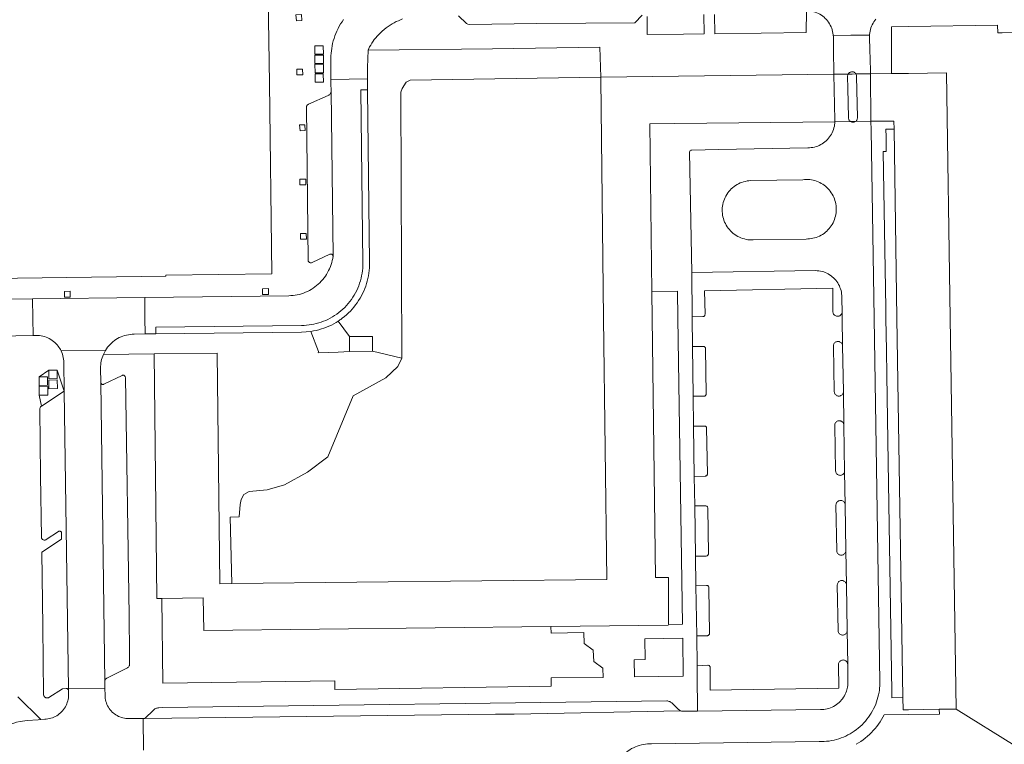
# Model space of a CAD drawing. Header units: metres. Extents: x 89888 to 94270, y 464165 to 468904.
# Tile 146 of 256: x 92305 to 92521, y 466656 to 466816. Entities that reach past the tile are written whole.
import ezdxf

# ---------------------------------------------------------------- set-up
doc = ezdxf.new("R2010")
doc.units = ezdxf.units.M
for name, color, linetype, lineweight in [('B_BEBOUWINGSGRENS_0', 251, 'CONTINUOUS', 13), ('B_OVERBOUWLIJN_LIJN_1', 251, 'CONTINUOUS', 13), ('G_GRENS_ALGEMEEN_0', 251, 'CONTINUOUS', 13), ('T_CULTUURGRENS_0', 251, 'CONTINUOUS', 13), ('V_WEGGRENS_0', 251, 'CONTINUOUS', 13)]:
    doc.layers.add(name, color=color, linetype=linetype, lineweight=lineweight)

msp = doc.modelspace()

# ---------------------------------------------------------------- linework, layer by layer
at = {"layer": 'B_BEBOUWINGSGRENS_0'}
for p, q in [((92432.38, 466802.96), (92483.62, 466803.58)), ((92432.38, 466802.53), (92432.38, 466802.96)), ((92491.68, 466803.67), (92496.24, 466803.73)), ((92491.76, 466793.25), (92491.68, 466803.67)), ((92359.6, 466801.61), (92360.16, 466759.74)), ((92497.47, 466750), (92496.82, 466791.53)), ((92498.79, 466666.68), (92497.47, 466750)), ((92509.18, 466750), (92510.51, 466664.15)), ((92377.17, 466745.96), (92382.23, 466745.99)), ((92377.18, 466742.7), (92377.17, 466745.96)), ((92382.23, 466745.99), (92382.25, 466742.73)), ((92382.25, 466742.73), (92377.18, 466742.7)), ((92510.51, 466664.15), (92506.76, 466664.09))]:
    msp.add_line(p, q, dxfattribs=at)
for points in [[(92358.89, 466825.04), (92358.98, 466825), (92359.07, 466824.97), (92359.18, 466824.93), (92359.29, 466824.89), (92359.6, 466801.61)], [(92351.33, 466691.72), (92433.7, 466692.64), (92433.01, 466750), (92432.38, 466802.53)], [(92483.62, 466803.58), (92483.82, 466793.49), (92483.82, 466793.16)], [(92496.24, 466803.73), (92500, 466803.77), (92508.34, 466803.87), (92509.18, 466750)], [(92483.82, 466793.16), (92448.7, 466792.74), (92443.2, 466792.67), (92443.64, 466755.81)], [(92496.82, 466791.53), (92496.79, 466793.31), (92491.76, 466793.25)], [(92360.16, 466759.74), (92336.83, 466759.43), (92336.83, 466759.21), (92249.86, 466758.05)], [(92443.64, 466755.81), (92443.71, 466750), (92444.39, 466693.01), (92447.27, 466693.06), (92447.27, 466682.72)], [(92334.25, 466742.15), (92348.15, 466742.3), (92348.72, 466691.69), (92351.33, 466691.72)], [(92336, 466688.45), (92334.84, 466688.44), (92334.25, 466742.15)], [(92421.45, 466682.26), (92345.18, 466681.4), (92345.05, 466688.55), (92336, 466688.45)], [(92447.27, 466682.72), (92447.24, 466682.55), (92421.45, 466682.26)], [(92506.76, 466664.09), (92500, 466663.98), (92498.84, 466663.96), (92498.79, 466666.68)]]:
    msp.add_lwpolyline(points, dxfattribs=at)
at = {"layer": 'B_OVERBOUWLIJN_LIJN_1'}
for points in [[(92483.62, 466803.58), (92486.74, 466803.61), (92487.61, 466803.63), (92488.46, 466803.64), (92491.68, 466803.67)], [(92491.76, 466793.25), (92488.35, 466793.21), (92487.27, 466793.2), (92483.82, 466793.16)]]:
    msp.add_lwpolyline(points, dxfattribs=at)
at = {"layer": 'G_GRENS_ALGEMEEN_0'}
for p, q in [((92310.85, 466737.15), (92309.01, 466737.12)), ((92310.89, 466734.99), (92309.01, 466734.93))]:
    msp.add_line(p, q, dxfattribs=at)
for points in [[(92311.11, 466738.58), (92311.13, 466736.69), (92313.01, 466736.74), (92312.99, 466738.6)], [(92309.01, 466735.24), (92310.88, 466735.26), (92310.85, 466737.15)], [(92311.14, 466736.39), (92311.14, 466734.51), (92313.04, 466734.55), (92313.01, 466736.44), (92311.14, 466736.39)], [(92309.03, 466733.08), (92310.89, 466733.12), (92310.89, 466734.99)]]:
    msp.add_lwpolyline(points, dxfattribs=at)
at = {"layer": 'T_CULTUURGRENS_0'}
msp.add_lwpolyline([(92388.68, 466741.19), (92388.44, 466799.68), (92388.74, 466800.42), (92389.62, 466801.87), (92390.55, 466802.3), (92432.38, 466802.96)], dxfattribs=at)
at = {"layer": 'V_WEGGRENS_0'}
for p, q in [((92487.34, 466812.14), (92483.47, 466812.11)), ((92491.46, 466812.17), (92487.34, 466812.14)), ((92520.55, 466812.68), (92524.38, 466812.73)), ((92373.11, 466802.41), (92381.17, 466802.55)), ((92373.12, 466801.61), (92373.11, 466802.41)), ((92373.15, 466799.85), (92373.12, 466801.61)), ((92373.59, 466763.62), (92373.15, 466799.85)), ((92452.45, 466750.3), (92452.39, 466760.01)), ((92332.2, 466754.52), (92363.84, 466754.93)), ((92307.58, 466754.28), (92292.32, 466754.08)), ((92307.58, 466754.28), (92332.2, 466754.52)), ((92377.17, 466745.96), (92374.74, 466749.38)), ((92300.05, 466746.09), (92307.67, 466746.21)), ((92332.28, 466746.54), (92334.67, 466746.57)), ((92485.52, 466743.91), (92485.71, 466733.88)), ((92323.59, 466742.93), (92313.84, 466742.83)), ((92334.25, 466742.15), (92323.12, 466742.02)), ((92388.68, 466741.19), (92382.25, 466742.73)), ((92452.68, 466732.84), (92452.53, 466743.75)), ((92309.01, 466737.12), (92311.11, 466738.58)), ((92311.11, 466738.58), (92312.99, 466738.6)), ((92312.99, 466738.6), (92314.52, 466733.99)), ((92309.01, 466735.24), (92309.01, 466737.12)), ((92309.01, 466734.93), (92309.01, 466735.24)), ((92322.54, 466735.91), (92323.44, 466670.2)), ((92309.03, 466733.08), (92309.01, 466734.93)), ((92309.51, 466730.69), (92309.03, 466733.08)), ((92314.52, 466733.99), (92309.51, 466730.69)), ((92314.52, 466733.99), (92315.49, 466668.6)), ((92485.8, 466726.5), (92485.71, 466733.88)), ((92452.74, 466726.28), (92452.68, 466732.84)), ((92452.95, 466715.26), (92452.74, 466726.28)), ((92485.8, 466726.5), (92485.97, 466716.28)), ((92486.08, 466709.03), (92485.97, 466716.28)), ((92453.05, 466708.78), (92452.95, 466715.26)), ((92453.18, 466697.71), (92453.05, 466708.78)), ((92486.08, 466709.03), (92486.24, 466698.94)), ((92486.36, 466691.43), (92486.24, 466698.94)), ((92453.29, 466691.18), (92453.18, 466697.71)), ((92453.48, 466680.21), (92453.29, 466691.18)), ((92486.36, 466691.43), (92486.53, 466681.41)), ((92336.16, 466669.82), (92336, 466688.45)), ((92486.64, 466673.96), (92486.53, 466681.41)), ((92450.43, 466679.69), (92450.53, 466671.34)), ((92453.57, 466673.67), (92453.48, 466680.21)), ((92453.59, 466671.66), (92453.57, 466673.67)), ((92450.53, 466671.34), (92439.82, 466671.22)), ((92453.68, 466663.72), (92453.59, 466671.66)), ((92323.47, 466668.74), (92315.49, 466668.6)), ((92315.49, 466668.6), (92315.5, 466668.16)), ((92323.44, 466670.2), (92323.47, 466668.74)), ((92304.32, 466666.86), (92309.38, 466661.84)), ((92331.86, 466662.09), (92332.26, 466662.1)), ((92331.96, 466655.1), (92331.86, 466662.09))]:
    msp.add_line(p, q, dxfattribs=at)
for points in [[(92457.41, 466816.74), (92457.46, 466812.48), (92467.64, 466812.62), (92477.51, 466812.76), (92477.58, 466817.54)], [(92483.47, 466812.11), (92483.46, 466812.22), (92483.41, 466812.59), (92483.34, 466812.95), (92483.25, 466813.31), (92483.13, 466813.67), (92482.99, 466814.01), (92482.83, 466814.35), (92482.65, 466814.68), (92482.45, 466814.99), (92482.23, 466815.29), (92481.98, 466815.58), (92481.73, 466815.85), (92481.45, 466816.1), (92481.16, 466816.34), (92480.86, 466816.55), (92480.55, 466816.75), (92480.22, 466816.92), (92479.88, 466817.08), (92479.53, 466817.21), (92479.18, 466817.33), (92478.82, 466817.41)], [(92365.4, 466816.61), (92365.53, 466815.35), (92366.73, 466815.41), (92366.66, 466816.72), (92365.4, 466816.61)], [(92375.9, 466815.61), (92375.57, 466815.13), (92375.25, 466814.63), (92374.96, 466814.13), (92374.69, 466813.61), (92374.44, 466813.08), (92374.21, 466812.55), (92373.99, 466812), (92373.81, 466811.45), (92373.64, 466810.89), (92373.49, 466810.32), (92373.38, 466809.79), (92373.29, 466809.26), (92373.21, 466808.72), (92373.15, 466808.18), (92373.12, 466807.64), (92373.1, 466807.1), (92373.1, 466806.55), (92373.1, 466803.93), (92373.11, 466802.41)], [(92381.28, 466808.84), (92381.44, 466809.21), (92381.61, 466809.58), (92381.85, 466810), (92382.1, 466810.42), (92382.37, 466810.83), (92382.65, 466811.22), (92382.96, 466811.6), (92383.27, 466811.97), (92383.61, 466812.33), (92383.99, 466812.71), (92384.4, 466813.08), (92384.81, 466813.43), (92385.24, 466813.76), (92385.68, 466814.08), (92386.14, 466814.38), (92386.6, 466814.67), (92387.04, 466814.91), (92387.48, 466815.14), (92387.93, 466815.35), (92388.39, 466815.54), (92388.85, 466815.72)], [(92401.12, 466816.4), (92402.9, 466814.76), (92403.16, 466814.59), (92403.46, 466814.54), (92418.33, 466814.72), (92439.85, 466814.91), (92441.49, 466816.54)], [(92442.57, 466816.25), (92442.6, 466812.28), (92450.58, 466812.39), (92455.11, 466812.46), (92455.05, 466816.69)], [(92492.84, 466815.71), (92492.61, 466815.42), (92492.4, 466815.11), (92492.21, 466814.79), (92492.04, 466814.46), (92491.89, 466814.12), (92491.76, 466813.77), (92491.65, 466813.41), (92491.57, 466813.05), (92491.51, 466812.68), (92491.47, 466812.31), (92491.46, 466812.17)], [(92496.24, 466803.73), (92496.27, 466814.03), (92500, 466814.09), (92519.58, 466814.4), (92519.61, 466812.66), (92520.55, 466812.68)], [(92483.62, 466803.58), (92483.62, 466803.74), (92483.54, 466808.84), (92483.51, 466810.19), (92483.49, 466811.84), (92483.47, 466812.11)], [(92491.46, 466812.17), (92491.45, 466811.94), (92491.45, 466811.85), (92491.45, 466811.76), (92491.45, 466811.66), (92491.46, 466811.57), (92491.46, 466811.48), (92491.53, 466809.08), (92491.67, 466804.43), (92491.68, 466803.67)], [(92369.61, 466809.85), (92369.61, 466808.02), (92371.49, 466808.03), (92371.44, 466809.81), (92369.61, 466809.85)], [(92381.17, 466802.55), (92381.16, 466805.08), (92381.28, 466808.84)], [(92381.28, 466808.84), (92408.64, 466809.17), (92432.17, 466809.52), (92432.38, 466802.96)], [(92369.6, 466807.77), (92369.6, 466805.96), (92371.46, 466805.97), (92371.46, 466807.81), (92369.6, 466807.77)], [(92365.65, 466803.45), (92366.93, 466803.49), (92366.87, 466804.72), (92365.66, 466804.73), (92365.65, 466803.45)], [(92369.6, 466805.77), (92369.62, 466803.87), (92371.48, 466803.93), (92371.46, 466805.75), (92369.6, 466805.77)], [(92369.63, 466801.84), (92371.47, 466801.82), (92371.43, 466803.65), (92369.62, 466803.65), (92369.63, 466801.84)], [(92381.16, 466800.19), (92381.16, 466801.84), (92381.17, 466802.55)], [(92487.6, 466804.12), (92487.45, 466804.1), (92487.31, 466804.07), (92487.17, 466804.01), (92487.04, 466803.94), (92486.93, 466803.85), (92486.83, 466803.74), (92486.74, 466803.61), (92486.69, 466803.5), (92486.65, 466803.38), (92486.62, 466803.25), (92486.62, 466803.13), (92486.62, 466803), (92486.69, 466800.54), (92486.82, 466794), (92486.83, 466793.87), (92486.86, 466793.73), (92486.91, 466793.6), (92486.98, 466793.49), (92487.06, 466793.38), (92487.16, 466793.28), (92487.27, 466793.2)], [(92488.46, 466803.64), (92488.38, 466803.76), (92488.27, 466803.86), (92488.16, 466803.95), (92488.03, 466804.03), (92487.89, 466804.08), (92487.74, 466804.11), (92487.6, 466804.12)], [(92488.35, 466793.21), (92488.47, 466793.3), (92488.57, 466793.41), (92488.65, 466793.53), (92488.72, 466793.67), (92488.76, 466793.81), (92488.78, 466793.95), (92488.78, 466794.1), (92488.6, 466803.11), (92488.57, 466803.38), (92488.46, 466803.64)], [(92381.16, 466800.19), (92379.69, 466800.14), (92380.14, 466762.15), (92380.13, 466761.58), (92380.1, 466761.01), (92380.05, 466760.44), (92379.97, 466759.88), (92379.87, 466759.32), (92379.75, 466758.76), (92379.6, 466758.21), (92379.43, 466757.66), (92379.24, 466757.12), (92379.02, 466756.6), (92378.78, 466756.08), (92378.52, 466755.57), (92378.24, 466755.07), (92377.94, 466754.59), (92377.62, 466754.11), (92377.28, 466753.66), (92376.92, 466753.21), (92376.54, 466752.78), (92376.15, 466752.37), (92375.74, 466751.98), (92375.31, 466751.6), (92374.87, 466751.24), (92374.41, 466750.9), (92373.93, 466750.58), (92373.45, 466750.28), (92372.95, 466750), (92372.47, 466749.75), (92371.97, 466749.53), (92371.47, 466749.32), (92370.96, 466749.13), (92370.44, 466748.97), (92369.91, 466748.82), (92369.38, 466748.7), (92368.85, 466748.59), (92368.31, 466748.51), (92367.77, 466748.45), (92367.23, 466748.41), (92366.68, 466748.39), (92334.64, 466748.05), (92334.67, 466746.57)], [(92374.74, 466749.38), (92374.92, 466749.5), (92375.1, 466749.62), (92375.28, 466749.74), (92375.45, 466749.87), (92375.62, 466750), (92376.09, 466750.36), (92376.54, 466750.75), (92376.97, 466751.15), (92377.39, 466751.56), (92377.79, 466751.99), (92378.17, 466752.44), (92378.54, 466752.91), (92378.88, 466753.38), (92379.21, 466753.87), (92379.52, 466754.37), (92379.81, 466754.89), (92380.08, 466755.41), (92380.33, 466755.94), (92380.56, 466756.49), (92380.76, 466757.04), (92380.95, 466757.6), (92381.11, 466758.16), (92381.25, 466758.74), (92381.37, 466759.32), (92381.47, 466759.9), (92381.54, 466760.48), (92381.59, 466761.07), (92381.62, 466761.66), (92381.62, 466762.25), (92381.16, 466800.19)], [(92373.15, 466799.85), (92373.12, 466799.59), (92373.05, 466799.43), (92372.97, 466799.29), (92372.87, 466799.17), (92372.76, 466799.07), (92372.63, 466798.99), (92372.48, 466798.93), (92368.21, 466797.03), (92368.09, 466796.96), (92367.98, 466796.88), (92367.89, 466796.78), (92367.82, 466796.66), (92367.77, 466796.54), (92367.73, 466796.41), (92367.72, 466796.27), (92368.11, 466762.76), (92368.12, 466762.65), (92368.15, 466762.54), (92368.2, 466762.44), (92368.27, 466762.35), (92368.35, 466762.28), (92368.44, 466762.22), (92368.55, 466762.17), (92368.66, 466762.15), (92368.77, 466762.15), (92368.88, 466762.17), (92368.98, 466762.21), (92372.88, 466764.03), (92372.99, 466764.07), (92373.09, 466764.08), (92373.2, 466764.07), (92373.3, 466764.03), (92373.39, 466763.98), (92373.46, 466763.91), (92373.53, 466763.82), (92373.57, 466763.72), (92373.59, 466763.62)], [(92367.45, 466791.24), (92367.42, 466792.49), (92366.23, 466792.47), (92366.33, 466791.19), (92367.45, 466791.24)], [(92452.39, 466760.01), (92451.91, 466786.46), (92451.94, 466786.66), (92452.05, 466786.82), (92452.2, 466786.92), (92452.39, 466786.94), (92458.26, 466787.06), (92477.9, 466787.42), (92478.27, 466787.43), (92478.63, 466787.46), (92479, 466787.52), (92479.36, 466787.59), (92479.71, 466787.69), (92480.06, 466787.82), (92480.4, 466787.96), (92480.73, 466788.13), (92481.05, 466788.31), (92481.36, 466788.52), (92481.65, 466788.74), (92481.93, 466788.98), (92482.19, 466789.24), (92482.44, 466789.52), (92482.67, 466789.81), (92482.88, 466790.11), (92483.07, 466790.43), (92483.24, 466790.75), (92483.39, 466791.09), (92483.52, 466791.44), (92483.62, 466791.79), (92483.71, 466792.15)], [(92483.71, 466792.15), (92483.74, 466792.35), (92483.77, 466792.55), (92483.79, 466792.75), (92483.81, 466792.95), (92483.82, 466793.16)], [(92487.27, 466793.2), (92487.39, 466793.13), (92487.53, 466793.08), (92487.67, 466793.05), (92487.81, 466793.04), (92487.96, 466793.05), (92488.09, 466793.09), (92488.23, 466793.14), (92488.35, 466793.21)], [(92491.76, 466793.25), (92491.77, 466791.4), (92492.43, 466750), (92493.71, 466670.15), (92493.71, 466669.68), (92493.69, 466669.22), (92493.65, 466668.76), (92493.6, 466668.29), (92493.53, 466667.84)], [(92496.32, 466667.96), (92495.54, 466718.35), (92495.38, 466727.93), (92495.23, 466737.47), (92495.14, 466742.94), (92495.04, 466750), (92495.01, 466752.18), (92494.47, 466786.58), (92495.13, 466786.6), (92495.08, 466789.83), (92495.05, 466791.53), (92496.82, 466791.53)], [(92367.6, 466779.28), (92367.57, 466780.55), (92366.32, 466780.55), (92366.31, 466779.27), (92367.6, 466779.28)], [(92483.85, 466772.01), (92483.73, 466771.65), (92483.59, 466771.3), (92483.42, 466770.95), (92483.24, 466770.61), (92483.03, 466770.29), (92482.81, 466769.98), (92482.57, 466769.68), (92482.31, 466769.39), (92482.04, 466769.13), (92481.75, 466768.87), (92481.44, 466768.64), (92481.13, 466768.42), (92480.8, 466768.23), (92480.46, 466768.05), (92480.11, 466767.89), (92479.75, 466767.76), (92479.38, 466767.64), (92479.01, 466767.55), (92478.64, 466767.47), (92478.26, 466767.42), (92477.87, 466767.4), (92477.49, 466767.39), (92465.9, 466767.2), (92465.51, 466767.2), (92465.12, 466767.21), (92464.72, 466767.25), (92464.33, 466767.32), (92463.95, 466767.41), (92463.57, 466767.52), (92463.2, 466767.65), (92462.84, 466767.81), (92462.49, 466767.98), (92462.14, 466768.18), (92461.82, 466768.4), (92461.5, 466768.64), (92461.2, 466768.9), (92460.92, 466769.17), (92460.65, 466769.46), (92460.4, 466769.77), (92460.18, 466770.09), (92459.97, 466770.43), (92459.78, 466770.77), (92459.61, 466771.13), (92459.47, 466771.5), (92459.35, 466771.87), (92459.24, 466772.26), (92459.17, 466772.64), (92459.12, 466773.03), (92459.09, 466773.43), (92459.08, 466773.82), (92459.1, 466774.22), (92459.14, 466774.61), (92459.21, 466775), (92459.3, 466775.38), (92459.41, 466775.76), (92459.55, 466776.13), (92459.71, 466776.49), (92459.88, 466776.84), (92460.09, 466777.18), (92460.31, 466777.51), (92460.55, 466777.82), (92460.8, 466778.12), (92461.08, 466778.4), (92461.37, 466778.67), (92461.68, 466778.91), (92462, 466779.14), (92462.34, 466779.35), (92462.69, 466779.53), (92463.04, 466779.7), (92463.41, 466779.84), (92463.79, 466779.97), (92464.17, 466780.06), (92464.56, 466780.14), (92464.95, 466780.19), (92465.34, 466780.22), (92476.79, 466780.42), (92477.17, 466780.46), (92477.55, 466780.47), (92477.93, 466780.47), (92478.31, 466780.43), (92478.69, 466780.38), (92479.06, 466780.31), (92479.43, 466780.21), (92479.79, 466780.09), (92480.15, 466779.96), (92480.49, 466779.8), (92480.83, 466779.62), (92481.16, 466779.42), (92481.47, 466779.2), (92481.77, 466778.97), (92482.06, 466778.72), (92482.33, 466778.45), (92482.58, 466778.17), (92482.82, 466777.87), (92483.04, 466777.56), (92483.24, 466777.24), (92483.43, 466776.9), (92483.59, 466776.56), (92483.73, 466776.21), (92483.85, 466775.84)], [(92483.85, 466775.84), (92483.96, 466775.47), (92484.04, 466775.09), (92484.09, 466774.7), (92484.13, 466774.32), (92484.14, 466773.93), (92484.13, 466773.54), (92484.09, 466773.15), (92484.04, 466772.77), (92483.96, 466772.39), (92483.85, 466772.01)], [(92367.72, 466767.34), (92367.71, 466768.61), (92366.44, 466768.59), (92366.46, 466767.33), (92367.72, 466767.34)], [(92363.84, 466754.93), (92364.31, 466754.95), (92364.79, 466754.99), (92365.26, 466755.05), (92365.72, 466755.14), (92366.18, 466755.24), (92366.64, 466755.37), (92367.09, 466755.52), (92367.53, 466755.7), (92367.97, 466755.89), (92368.39, 466756.1), (92368.8, 466756.33), (92369.21, 466756.59), (92369.6, 466756.86), (92369.97, 466757.15), (92370.33, 466757.45), (92370.68, 466757.78), (92371.01, 466758.12), (92371.32, 466758.47), (92371.62, 466758.84), (92371.9, 466759.23), (92372.16, 466759.62), (92372.4, 466760.03), (92372.62, 466760.45), (92372.82, 466760.88), (92373.01, 466761.32), (92373.16, 466761.77), (92373.3, 466762.22), (92373.42, 466762.68), (92373.51, 466763.15), (92373.59, 466763.62)], [(92452.39, 466760.01), (92479.6, 466760.46), (92479.97, 466760.44), (92480.33, 466760.4), (92480.68, 466760.34), (92481.04, 466760.26), (92481.38, 466760.16), (92481.72, 466760.03), (92482.05, 466759.88), (92482.38, 466759.72), (92482.68, 466759.53), (92482.98, 466759.32), (92483.27, 466759.1), (92483.54, 466758.86), (92483.79, 466758.6)], [(92483.79, 466758.6), (92484.03, 466758.33), (92484.25, 466758.04), (92484.46, 466757.74), (92484.64, 466757.43), (92484.81, 466757.11), (92484.95, 466756.78), (92485.07, 466756.43), (92485.18, 466756.09), (92485.26, 466755.73), (92485.31, 466755.38), (92485.35, 466755.02), (92485.36, 466754.65), (92485.35, 466754.29), (92485.43, 466751.4)], [(92315.83, 466755.91), (92314.58, 466755.9), (92314.59, 466754.63), (92315.83, 466754.64), (92315.83, 466755.91)], [(92358.09, 466756.45), (92358.11, 466755.2), (92359.39, 466755.21), (92359.38, 466756.53), (92358.09, 466756.45)], [(92443.64, 466755.81), (92449.26, 466755.92), (92449.35, 466750)], [(92485.43, 466751.4), (92485.41, 466751.25), (92485.37, 466751.1), (92485.31, 466750.96), (92485.23, 466750.83), (92485.13, 466750.72), (92485.01, 466750.62), (92484.89, 466750.54), (92484.75, 466750.48), (92484.6, 466750.44), (92484.45, 466750.42), (92484.3, 466750.43), (92484.15, 466750.45), (92484.01, 466750.5), (92483.87, 466750.57), (92483.75, 466750.66), (92483.64, 466750.77), (92483.55, 466750.89), (92483.44, 466751.13), (92483.4, 466751.39), (92483.35, 466756.6), (92455.2, 466756.04), (92455.31, 466750.85), (92455.29, 466750.74), (92455.26, 466750.63), (92455.2, 466750.54), (92455.12, 466750.46), (92455.02, 466750.4), (92454.92, 466750.35), (92454.81, 466750.34), (92452.45, 466750.3)], [(92307.67, 466746.21), (92307.63, 466750), (92307.58, 466754.28)], [(92332.2, 466754.52), (92332.25, 466750), (92332.28, 466746.54)], [(92485.52, 466743.91), (92485.44, 466750), (92485.43, 466751.4)], [(92368.72, 466747.1), (92369.3, 466747.2), (92369.88, 466747.32), (92370.45, 466747.46), (92371.02, 466747.63), (92371.58, 466747.81), (92372.13, 466748.02), (92372.67, 466748.25), (92373.21, 466748.5), (92373.73, 466748.78), (92374.24, 466749.07), (92374.74, 466749.38)], [(92449.35, 466750), (92450.37, 466682.78), (92447.27, 466682.72)], [(92452.53, 466743.75), (92452.45, 466750), (92452.45, 466750.3)], [(92313, 466744.12), (92312.74, 466744.4), (92312.47, 466744.66), (92312.19, 466744.9), (92311.88, 466745.13), (92311.57, 466745.34), (92311.24, 466745.52), (92310.9, 466745.69), (92310.55, 466745.83), (92310.2, 466745.95), (92309.83, 466746.05), (92309.46, 466746.13), (92309.09, 466746.18), (92308.71, 466746.21), (92308.34, 466746.22), (92307.67, 466746.21)], [(92323.59, 466742.93), (92323.81, 466743.28), (92324.06, 466743.62), (92324.32, 466743.95), (92324.61, 466744.26), (92324.91, 466744.55), (92325.23, 466744.82), (92325.56, 466745.08), (92325.9, 466745.32), (92326.26, 466745.53), (92326.63, 466745.73), (92327.01, 466745.91), (92327.4, 466746.06), (92327.8, 466746.19), (92328.2, 466746.3), (92328.62, 466746.38), (92329.03, 466746.45), (92329.45, 466746.48), (92329.87, 466746.5), (92332.28, 466746.54)], [(92334.67, 466746.57), (92366.67, 466746.94), (92368.72, 466747.1)], [(92368.72, 466747.1), (92370.36, 466742.66), (92370.31, 466742.41), (92374.73, 466742.53), (92377.18, 466742.7)], [(92313.84, 466742.83), (92313.7, 466743.11), (92313.54, 466743.37), (92313.37, 466743.63), (92313.19, 466743.88), (92313, 466744.12)], [(92485.71, 466733.88), (92485.69, 466733.73), (92485.65, 466733.58), (92485.6, 466733.44), (92485.52, 466733.31), (92485.42, 466733.19), (92485.3, 466733.09), (92485.17, 466733.01), (92485.03, 466732.95), (92484.88, 466732.91), (92484.73, 466732.89), (92484.57, 466732.9), (92484.43, 466732.93), (92484.28, 466732.98), (92484.15, 466733.06), (92484.02, 466733.15), (92483.92, 466733.26), (92483.83, 466733.39), (92483.73, 466733.63), (92483.7, 466733.89), (92483.51, 466743.83), (92483.53, 466744.1), (92483.62, 466744.36), (92483.7, 466744.48), (92483.79, 466744.6), (92483.9, 466744.7), (92484.03, 466744.78), (92484.16, 466744.84), (92484.3, 466744.88), (92484.45, 466744.9), (92484.6, 466744.9), (92484.74, 466744.87), (92484.88, 466744.83), (92485.01, 466744.76), (92485.14, 466744.68), (92485.25, 466744.58), (92485.34, 466744.47), (92485.41, 466744.34), (92485.47, 466744.2), (92485.51, 466744.06), (92485.52, 466743.91)], [(92314.52, 466733.99), (92314.45, 466740.27), (92314.43, 466740.65), (92314.39, 466741.03), (92314.32, 466741.4), (92314.24, 466741.77), (92314.13, 466742.13), (92313.99, 466742.49), (92313.84, 466742.83)], [(92323.12, 466742.02), (92322.98, 466741.67), (92322.85, 466741.3), (92322.75, 466740.93), (92322.66, 466740.56), (92322.6, 466740.18), (92322.55, 466739.8), (92322.52, 466739.42), (92322.51, 466739.04), (92322.54, 466735.91)], [(92323.12, 466742.02), (92323.34, 466742.48), (92323.59, 466742.93)], [(92452.53, 466743.75), (92454.87, 466743.81), (92455.04, 466743.81), (92455.12, 466743.79), (92455.21, 466743.74), (92455.28, 466743.68), (92455.33, 466743.6), (92455.37, 466743.52), (92455.38, 466743.43), (92455.38, 466743.33), (92455.52, 466733.33), (92455.52, 466733.24), (92455.5, 466733.15), (92455.46, 466733.06), (92455.41, 466732.99), (92455.34, 466732.93), (92455.26, 466732.88), (92455.17, 466732.85), (92455, 466732.85), (92452.68, 466732.84)], [(92351.33, 466691.72), (92350.97, 466706.3), (92352.95, 466706.34), (92353.17, 466709.08), (92353.43, 466710.2), (92353.97, 466711.29), (92355.19, 466711.93), (92359.12, 466712.31), (92362.95, 466713.43), (92367.97, 466716.21), (92372.41, 466719.56), (92378.01, 466732.95), (92385.17, 466736.91), (92387.85, 466739.4), (92388.68, 466741.19)], [(92322.54, 466735.91), (92322.55, 466735.81), (92322.58, 466735.72), (92322.63, 466735.64), (92322.7, 466735.56), (92322.77, 466735.5), (92322.86, 466735.46), (92322.96, 466735.43), (92323.06, 466735.43), (92323.15, 466735.45), (92323.25, 466735.48), (92327.23, 466737.43), (92327.32, 466737.47), (92327.43, 466737.48), (92327.53, 466737.48), (92327.63, 466737.46), (92327.72, 466737.41), (92327.8, 466737.35), (92327.87, 466737.27), (92327.92, 466737.18), (92327.95, 466737.09), (92327.96, 466736.98), (92328.76, 466684.7), (92328.89, 466676.19), (92328.9, 466674.04), (92328.89, 466673.89), (92328.86, 466673.75), (92328.8, 466673.62), (92328.73, 466673.49), (92328.63, 466673.38), (92328.52, 466673.29), (92328.4, 466673.22), (92323.91, 466670.96), (92323.79, 466670.89), (92323.69, 466670.8), (92323.6, 466670.7), (92323.53, 466670.58), (92323.48, 466670.46), (92323.45, 466670.33), (92323.44, 466670.2)], [(92315.5, 466668.16), (92315.49, 466668.26), (92315.45, 466668.36), (92315.4, 466668.45), (92315.32, 466668.53), (92315.24, 466668.59), (92315.14, 466668.63), (92315.04, 466668.65), (92314.94, 466668.65), (92314.15, 466668.58), (92311.17, 466666.7), (92311.05, 466666.64), (92310.92, 466666.6), (92310.79, 466666.58), (92310.65, 466666.59), (92310.52, 466666.62), (92310.4, 466666.67), (92310.28, 466666.75), (92310.18, 466666.84), (92310.1, 466666.95), (92310.04, 466667.07), (92310.01, 466667.2), (92309.99, 466667.34), (92309.81, 466682.26), (92309.62, 466698.59), (92313.96, 466701.47), (92313.96, 466702.78), (92313.95, 466702.88), (92313.92, 466702.97), (92313.87, 466703.05), (92313.81, 466703.12), (92313.73, 466703.17), (92313.64, 466703.21), (92313.55, 466703.23), (92313.45, 466703.22), (92313.36, 466703.2), (92313.27, 466703.15), (92310.56, 466701.38), (92310.46, 466701.32), (92310.34, 466701.28), (92310.23, 466701.27), (92310.11, 466701.27), (92309.99, 466701.3), (92309.88, 466701.34), (92309.78, 466701.41), (92309.69, 466701.49), (92309.62, 466701.59), (92309.57, 466701.7), (92309.53, 466701.81), (92309.52, 466701.93), (92309.35, 466715.39), (92309.17, 466730.05), (92309.18, 466730.18), (92309.21, 466730.3), (92309.26, 466730.42), (92309.32, 466730.52), (92309.41, 466730.61), (92309.51, 466730.69)], [(92485.97, 466716.28), (92485.93, 466716.13), (92485.86, 466715.99), (92485.78, 466715.87), (92485.68, 466715.76), (92485.56, 466715.66), (92485.43, 466715.59), (92485.29, 466715.53), (92485.14, 466715.49), (92484.99, 466715.48), (92484.84, 466715.49), (92484.7, 466715.52), (92484.55, 466715.58), (92484.42, 466715.65), (92484.3, 466715.74), (92484.2, 466715.85), (92484.12, 466715.98), (92484.01, 466716.22), (92483.98, 466716.48), (92483.79, 466726.42), (92483.81, 466726.7), (92483.9, 466726.95), (92483.98, 466727.08), (92484.08, 466727.19), (92484.19, 466727.29), (92484.31, 466727.37), (92484.45, 466727.43), (92484.59, 466727.47), (92484.73, 466727.49), (92484.88, 466727.49), (92485.03, 466727.46), (92485.17, 466727.42), (92485.3, 466727.35), (92485.42, 466727.27), (92485.53, 466727.17), (92485.62, 466727.06), (92485.7, 466726.93), (92485.75, 466726.79), (92485.79, 466726.65), (92485.8, 466726.5)], [(92452.74, 466726.28), (92455.12, 466726.31), (92455.18, 466726.31), (92455.28, 466726.3), (92455.37, 466726.26), (92455.46, 466726.21), (92455.53, 466726.14), (92455.59, 466726.05), (92455.62, 466725.96), (92455.64, 466725.86), (92455.82, 466715.84), (92455.81, 466715.74), (92455.78, 466715.64), (92455.74, 466715.55), (92455.68, 466715.47), (92455.6, 466715.41), (92455.51, 466715.36), (92455.41, 466715.33), (92455.31, 466715.31), (92452.95, 466715.26)], [(92486.24, 466698.94), (92486.23, 466698.78), (92486.19, 466698.63), (92486.13, 466698.49), (92486.05, 466698.36), (92485.95, 466698.24), (92485.83, 466698.14), (92485.7, 466698.06), (92485.55, 466698), (92485.4, 466697.97), (92485.25, 466697.95), (92485.09, 466697.96), (92484.94, 466698), (92484.8, 466698.05), (92484.66, 466698.13), (92484.54, 466698.23), (92484.44, 466698.35), (92484.36, 466698.48), (92484.26, 466698.72), (92484.23, 466698.98), (92484.07, 466708.96), (92484.1, 466709.19), (92484.18, 466709.41), (92484.26, 466709.55), (92484.36, 466709.67), (92484.47, 466709.77), (92484.6, 466709.85), (92484.74, 466709.92), (92484.89, 466709.96), (92485.05, 466709.97), (92485.2, 466709.97), (92485.35, 466709.94), (92485.5, 466709.88), (92485.63, 466709.81), (92485.76, 466709.71), (92485.86, 466709.6), (92485.95, 466709.47), (92486.01, 466709.33), (92486.06, 466709.18), (92486.08, 466709.03)], [(92453.05, 466708.78), (92455.4, 466708.79), (92455.51, 466708.78), (92455.6, 466708.75), (92455.69, 466708.71), (92455.77, 466708.64), (92455.84, 466708.56), (92455.88, 466708.47), (92455.91, 466708.37), (92455.92, 466708.27), (92456.05, 466698.28), (92456.05, 466698.18), (92456.02, 466698.09), (92455.98, 466698), (92455.92, 466697.92), (92455.85, 466697.85), (92455.76, 466697.8), (92455.67, 466697.77), (92455.57, 466697.76), (92453.18, 466697.71)], [(92486.53, 466681.41), (92486.52, 466681.26), (92486.49, 466681.12), (92486.43, 466680.98), (92486.36, 466680.85), (92486.27, 466680.73), (92486.16, 466680.63), (92486.04, 466680.54), (92485.9, 466680.48), (92485.76, 466680.43), (92485.62, 466680.41), (92485.47, 466680.41), (92485.32, 466680.43), (92485.18, 466680.47), (92485.04, 466680.53), (92484.92, 466680.61), (92484.81, 466680.71), (92484.71, 466680.83), (92484.64, 466680.95), (92484.55, 466681.17), (92484.52, 466681.4), (92484.35, 466691.36), (92484.39, 466691.66), (92484.52, 466691.94), (92484.62, 466692.06), (92484.72, 466692.16), (92484.84, 466692.24), (92484.98, 466692.31), (92485.12, 466692.35), (92485.26, 466692.38), (92485.41, 466692.38), (92485.56, 466692.36), (92485.7, 466692.32), (92485.83, 466692.26), (92485.96, 466692.18), (92486.07, 466692.09), (92486.16, 466691.98), (92486.24, 466691.85), (92486.3, 466691.72), (92486.35, 466691.58), (92486.36, 466691.43)], [(92453.29, 466691.18), (92455.62, 466691.3), (92455.71, 466691.3), (92455.82, 466691.29), (92455.91, 466691.25), (92455.99, 466691.18), (92456.06, 466691.11), (92456.12, 466691.02), (92456.15, 466690.92), (92456.15, 466690.81), (92456.32, 466680.78), (92456.31, 466680.68), (92456.28, 466680.58), (92456.23, 466680.5), (92456.17, 466680.42), (92456.1, 466680.36), (92456.01, 466680.31), (92455.92, 466680.28), (92455.82, 466680.26), (92453.48, 466680.21)], [(92421.45, 466682.26), (92421.51, 466680.81), (92428.69, 466680.94), (92428.73, 466678.54), (92430.74, 466677.05)], [(92439.82, 466671.22), (92439.73, 466674.98), (92442.13, 466675.02), (92442.07, 466679.56), (92450.43, 466679.69)], [(92430.74, 466677.05), (92430.84, 466674.61), (92432.86, 466673.12), (92432.9, 466671.05)], [(92453.57, 466673.67), (92455.92, 466673.76), (92456.02, 466673.76), (92456.12, 466673.73), (92456.21, 466673.68), (92456.29, 466673.61), (92456.35, 466673.53), (92456.4, 466673.44), (92456.42, 466673.34), (92456.43, 466673.24), (92456.46, 466668.33), (92484.72, 466668.71), (92484.64, 466673.91), (92484.66, 466674.15), (92484.71, 466674.3), (92484.77, 466674.43), (92484.86, 466674.56), (92484.96, 466674.67), (92485.08, 466674.76), (92485.22, 466674.84), (92485.36, 466674.89), (92485.51, 466674.92), (92485.66, 466674.93), (92485.81, 466674.91), (92485.96, 466674.88), (92486.1, 466674.82), (92486.23, 466674.74), (92486.34, 466674.64), (92486.44, 466674.52), (92486.52, 466674.4), (92486.58, 466674.26), (92486.62, 466674.11), (92486.64, 466673.96)], [(92486.64, 466673.96), (92486.7, 466669.97), (92486.69, 466669.64), (92486.66, 466669.32), (92486.62, 466668.99), (92486.55, 466668.67), (92486.48, 466668.36), (92486.38, 466668.05), (92486.26, 466667.74)], [(92432.9, 466671.05), (92421.51, 466671.02), (92421.53, 466669.15), (92373.94, 466668.41), (92373.95, 466670.34), (92336.16, 466669.82)], [(92309.38, 466661.84), (92310.24, 466661.9), (92310.58, 466661.93), (92310.93, 466661.97), (92311.27, 466662.04), (92311.6, 466662.12), (92311.93, 466662.23), (92312.25, 466662.36), (92312.56, 466662.51), (92312.87, 466662.68), (92313.16, 466662.87), (92313.43, 466663.08), (92313.7, 466663.3), (92313.95, 466663.54), (92314.18, 466663.79), (92314.4, 466664.06), (92314.6, 466664.35), (92314.78, 466664.64), (92314.94, 466664.95), (92315.08, 466665.26), (92315.21, 466665.59), (92315.31, 466665.92), (92315.38, 466666.26), (92315.44, 466666.6), (92315.48, 466666.94), (92315.49, 466667.29), (92315.5, 466668.16)], [(92323.47, 466668.74), (92323.49, 466667.15), (92323.51, 466666.81), (92323.55, 466666.47), (92323.61, 466666.14), (92323.69, 466665.81), (92323.8, 466665.48), (92323.92, 466665.17), (92324.07, 466664.86), (92324.23, 466664.57), (92324.42, 466664.28), (92324.62, 466664.01), (92324.84, 466663.75), (92325.07, 466663.5), (92325.33, 466663.28), (92325.59, 466663.07), (92325.87, 466662.87), (92326.16, 466662.7), (92326.46, 466662.54), (92326.78, 466662.41), (92327.1, 466662.29), (92327.42, 466662.2), (92327.75, 466662.13), (92328.09, 466662.08), (92328.43, 466662.05), (92328.77, 466662.04), (92329.71, 466662.06), (92331.86, 466662.09)], [(92443.12, 466656.54), (92443.53, 466656.54), (92480.39, 466657), (92480.93, 466657), (92481.48, 466657.02), (92482.02, 466657.07), (92482.57, 466657.13), (92483.1, 466657.22), (92483.64, 466657.34), (92484.17, 466657.47), (92484.69, 466657.63), (92485.21, 466657.81), (92485.71, 466658.01), (92486.21, 466658.23), (92486.7, 466658.47), (92487.18, 466658.73), (92487.65, 466659.01), (92488.1, 466659.32), (92488.55, 466659.64), (92488.97, 466659.97), (92489.39, 466660.33), (92489.79, 466660.7), (92490.17, 466661.09), (92490.54, 466661.5), (92490.88, 466661.92), (92491.21, 466662.35), (92491.53, 466662.8), (92491.82, 466663.26), (92492.09, 466663.73), (92492.35, 466664.22), (92492.58, 466664.71), (92492.79, 466665.21), (92492.98, 466665.72), (92493.15, 466666.24), (92493.3, 466666.77), (92493.43, 466667.3), (92493.53, 466667.84)], [(92486.26, 466667.74), (92486.11, 466667.4), (92485.94, 466667.06), (92485.74, 466666.74), (92485.53, 466666.43), (92485.29, 466666.14), (92485.04, 466665.86), (92484.77, 466665.59), (92484.48, 466665.35), (92484.18, 466665.12), (92483.87, 466664.91), (92483.54, 466664.72), (92483.2, 466664.55), (92482.86, 466664.41), (92482.5, 466664.29), (92482.13, 466664.19), (92481.77, 466664.11), (92481.39, 466664.06), (92481.02, 466664.03), (92480.64, 466664.02), (92453.68, 466663.72)], [(92498.79, 466666.68), (92496.35, 466666.6), (92496.32, 466667.96)], [(92332.26, 466662.1), (92334.15, 466663.94), (92334.29, 466664.06), (92334.44, 466664.17), (92334.6, 466664.26), (92334.77, 466664.33), (92334.94, 466664.38), (92335.12, 466664.42), (92335.31, 466664.43), (92336.13, 466664.46)], [(92336.13, 466664.46), (92446.89, 466665.93), (92447.06, 466665.92), (92447.23, 466665.89), (92447.4, 466665.84), (92447.56, 466665.78), (92447.71, 466665.69), (92447.86, 466665.59), (92447.99, 466665.48), (92449.41, 466664.1), (92449.49, 466664.02), (92449.59, 466663.95), (92449.68, 466663.88), (92449.79, 466663.82), (92449.89, 466663.77)], [(92488.51, 466656.41), (92489.03, 466656.72), (92489.53, 466657.05), (92490.02, 466657.4), (92490.51, 466657.77), (92490.97, 466658.16), (92491.42, 466658.56), (92491.85, 466658.99), (92492.27, 466659.42), (92492.67, 466659.88), (92493.05, 466660.35), (92493.41, 466660.83), (92493.76, 466661.33), (92494.08, 466661.84), (92494.39, 466662.37), (92494.67, 466662.9), (92500, 466662.97), (92506.78, 466663.06), (92506.76, 466664.09)], [(92550.47, 466611.57), (92554.33, 466615.32), (92554.33, 466621.71), (92552.73, 466632.45), (92536.24, 466630.53), (92531.9, 466631.23), (92529.6, 466651.75), (92523.46, 466656.09), (92510.51, 466664.15)], [(92300.76, 466659.35), (92301.28, 466659.89), (92302.12, 466660.47), (92302.79, 466660.81), (92303.48, 466661.07), (92304.05, 466661.24), (92304.87, 466661.41), (92306.4, 466661.6), (92308.83, 466661.8), (92309.38, 466661.84)], [(92332.26, 466662.1), (92409.26, 466663.02), (92413.34, 466662.99), (92449.89, 466663.77)], [(92449.89, 466663.77), (92450, 466663.73), (92450.12, 466663.7), (92450.23, 466663.68), (92450.35, 466663.67), (92450.47, 466663.66), (92451.13, 466663.67), (92453.68, 466663.72)], [(92437.01, 466653.77), (92437.33, 466654.09), (92437.67, 466654.4), (92438.02, 466654.69), (92438.4, 466654.96), (92438.78, 466655.22), (92439.18, 466655.45), (92439.58, 466655.66), (92440, 466655.85), (92440.43, 466656.02), (92440.86, 466656.16), (92441.31, 466656.28), (92441.76, 466656.38), (92442.21, 466656.46), (92442.66, 466656.51), (92443.12, 466656.54)]]:
    msp.add_lwpolyline(points, dxfattribs=at)

doc.saveas('drawing.dxf')
